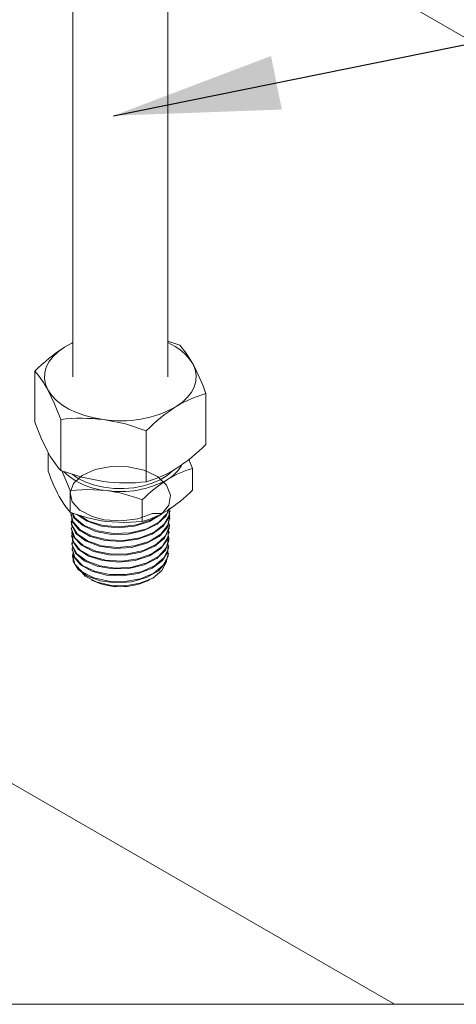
# Model space of a CAD drawing. Header units: millimetres. Extents: x 525 to 29324, y 175 to 20618.
# Tile 13 of 220: x 5198 to 5520, y 1604 to 2330. Entities that reach past the tile are written whole.
import ezdxf

# ---------------------------------------------------------------- set-up
doc = ezdxf.new("R2010")
doc.units = ezdxf.units.MM
doc.linetypes.add('SLD-Continua', pattern=[0])
doc.layers.add('COTAS', color=1, linetype='SLD-Continua')
doc.styles.get("Standard").update_dxf_attribs({"font": 'ARIALN.TTF'})
doc.dimstyles.new('SLDDIMSTYLE0', dxfattribs={"dimtxt": 0.18, "dimasz": 122.5, "dimexe": 0, "dimexo": 0.0625, "dimgap": 0, "dimtad": 0, "dimtih": 1, "dimtoh": 1, "dimdec": 0, "dimrnd": 1e-09, "dimzin": 0, "dimdsep": 46, "dimtxsty": 'Standard', "dimsah": 1, "dimcen": 0.09, "dimadec": 0, "dimazin": 0, "dimtfac": 122.5, "dimtdec": 0, "dimtofl": 0, "dimtmove": 0, "dimatfit": 3, "dimfxl": 1, "dimfrac": 2, "dimtolj": 1, "dimtzin": 0, "dimarcsym": 0})

msp = doc.modelspace()

# ---------------------------------------------------------------- linework, layer by layer
at = {"color": 7, "linetype": 'SLD-Continua', "lineweight": 18, "ltscale": 35}
for p, q in [((5307.15, 2066.64), (5307.15, 2461.14)), ((5237.15, 2420.74), (5237.15, 2066.64)), ((5361.25, 2412.05), (6450.19, 1783.57)), ((5361.25, 2412.05), (6450.19, 1783.57)), ((5361.25, 2412.05), (6450.19, 1783.57)), ((5361.25, 2412.05), (6450.19, 1783.57)), ((5361.25, 2412.05), (6450.19, 1783.57)), ((5361.25, 2412.05), (6450.19, 1783.57)), ((5231.05, 2088.59), (5237.15, 2091.9)), ((5307.15, 2092.85), (5316.07, 2089.95)), ((4658.57, 2074.85), (5474.26, 1604.08)), ((4658.57, 2074.85), (5474.26, 1604.08)), ((4658.57, 2074.85), (5474.26, 1604.08)), ((4658.57, 2074.85), (5474.26, 1604.08)), ((4658.57, 2074.85), (5474.26, 1604.08)), ((4658.57, 2074.85), (5474.26, 1604.08)), ((5209.09, 2033.25), (5209.09, 2070.81)), ((5335.22, 2016.74), (5335.22, 2054.3)), ((5228.24, 1997.6), (5228.24, 2035.16)), ((5291.3, 1989.35), (5291.3, 2026.91)), ((5218.95, 2010.83), (5218.95, 1997.02)), ((5325.36, 1999.06), (5322.71, 2005.69)), ((5325.36, 1999.06), (5325.36, 1983.09)), ((5235.1, 1982.92), (5235.1, 1966.94)), ((5288.31, 1975.95), (5288.31, 1959.98)), ((5308.76, 1967.16), (5308.79, 1967.89)), ((5235.62, 1965.34), (5235.65, 1964.61)), ((5235.82, 1960.15), (5235.84, 1959.42)), ((5308.56, 1961.99), (5308.59, 1962.71)), ((5236.01, 1954.98), (5236.04, 1954.25)), ((5308.36, 1956.8), (5308.39, 1957.53)), ((5236.21, 1949.78), (5236.24, 1949.06)), ((5307.97, 1946.44), (5308, 1947.16)), ((5308.17, 1951.61), (5308.19, 1952.34)), ((5236.41, 1944.6), (5236.44, 1943.88)), ((5236.61, 1939.43), (5236.63, 1938.69)), ((5307.77, 1941.24), (5307.8, 1941.98)), ((5236.8, 1934.24), (5236.83, 1933.51)), ((5307.57, 1936.07), (5307.6, 1936.79)), ((5250.75, 1917.06), (5252.23, 1916.32)), ((5292.08, 1916.32), (5294.26, 1917.42))]:
    msp.add_line(p, q, dxfattribs=at)
at = {"color": 7, "linetype": 'SLD-Continua', "lineweight": 18, "ltscale": 35, "flags": 128}
for points in [[(7688.99, 9809.53), (7688.99, 9839.16), (7637.64, 9839.16), (7637.64, 9839.16), (6350.74, 9839.16), (6203.17, 9839.16), (6152.75, 9839.16), (6005.18, 9839.16), (5610.05, 9839.16), (5342.69, 9839.16), (4761.1, 9839.16), (4667, 9839.16), (4461.59, 9839.16), (4314.01, 9839.16), (4252.87, 9839.16), (4228.12, 9839.16), (3485.27, 9839.16), (3034.38, 9839.16), (3034.32, 9839.16), (3034.32, 9553.37), (3034.32, 9430.93), (3034.32, 9350.11), (3034.32, 9270.96), (3034.32, 9190.14), (3034.32, 9183.9), (3034.32, 9062.67), (3034.32, 8989.65), (3034.32, 8868.41), (3034.32, 8805.43), (3034.32, 8732.4), (3034.32, 8611.17), (3034.32, 8223.26), (3034.32, 7481.15), (3034.32, 7223.9), (3034.32, 6765.55), (3034.32, 6754.94), (3034.32, 6716.59), (3034.32, 6529.3), (3034.32, 6452.61), (3034.32, 6042.97), (3034.32, 6034.69), (3034.32, 6023.44), (3034.32, 5909.11), (3034.32, 5880.54), (3034.32, 5594.72), (3034.32, 5508.96), (3034.32, 4158.83), (3034.32, 4146.29), (3034.32, 4102.46), (3034.32, 3892.83), (3034.32, 3805.18), (3034.32, 3325.1), (3034.32, 3315.63), (3034.32, 3302.45), (3034.32, 3205.69), (3034.32, 3203.3), (3034.32, 3200.8), (3034.32, 3143.67), (3034.32, 3056.95), (3034.32, 3051.04), (3034.32, 3009.23), (3034.32, 2977.87), (3034.32, 2939.21), (3034.32, 2933.71), (3034.32, 2933.7), (3034.32, 2923.55), (3034.32, 2866.42), (3034.32, 2855.44), (3034.32, 2849.53), (3034.32, 2807.72), (3034.32, 2776.37), (3034.32, 2027.98), (3034.32, 2022.07), (3034.32, 1980.26), (3034.32, 1948.9), (3034.32, 1910.24), (3034.32, 1904.74), (3034.32, 1904.73), (3034.32, 1894.58), (3034.32, 1837.45), (3034.32, 1826.47), (3034.32, 1820.57), (3034.32, 1778.75), (3034.32, 1747.4), (3034.32, 1604.08), (3115.29, 1604.08), (3437.03, 1604.08), (3511.31, 1604.08), (3511.31, 1604.08), (3545.98, 1604.08), (3546, 1604.08), (3585.6, 1604.08), (3605.41, 1604.08), (3617.72, 1604.08), (3617.96, 1604.08), (4205.48, 1604.08), (4242.61, 1604.08), (4292.1, 1604.08), (4408.42, 1604.08), (4618.79, 1604.08), (4630.21, 1604.08), (4638.41, 1604.08), (5028.55, 1604.08), (5474.26, 1604.08), (6450.19, 1604.08), (6672.93, 1604.08), (6682.68, 1604.08), (6689.85, 1604.08), (7044.84, 1604.08), (7111.27, 1604.08), (7273.44, 1604.08), (7306.65, 1604.08), (7316.4, 1604.08), (7688.99, 1604.08), (7688.99, 2822.53), (7688.99, 2908.3), (7688.99, 3194.12), (7688.99, 3222.69), (7688.99, 3337.02), (7688.99, 3348.27), (7688.99, 3356.55), (7688.99, 3766.19), (7688.99, 3842.88), (7688.99, 4030.17), (7688.99, 4068.52), (7688.99, 4079.77), (7688.99, 4537.48), (7688.99, 4794.72), (7688.99, 5537.47), (7688.99, 5996.37), (7688.99, 6077.2), (7688.99, 6156.35), (7688.99, 6181.99), (7688.99, 6303.22), (7688.99, 6376.25), (7688.99, 6497.48), (7688.99, 6503.71), (7688.99, 6584.53), (7688.99, 6663.69), (7688.99, 6744.51), (7688.99, 6866.95), (7688.99, 7152.78), (7688.99, 7413), (7688.99, 7841.74), (7688.99, 7856.02), (7688.99, 7996.6), (7688.99, 8029.99), (7688.99, 8039.71), (7688.99, 8095.04), (7688.99, 8149.34), (7688.99, 8485.01), (7688.99, 8639.31), (7688.99, 8898.2), (7688.99, 8928.79), (7688.99, 9063.76), (7688.99, 9809.53), (7688.99, 9809.53)], [(5237.15, 2091.87), (5236.37, 2091.5), (5231.05, 2088.59)], [(5231.05, 2088.59), (5226.44, 2085.31), (5222.61, 2081.7), (5219.62, 2077.84), (5217.54, 2073.79), (5216.39, 2069.61), (5216.2, 2065.39), (5216.96, 2061.18), (5218.66, 2057.07)], [(5316.07, 2089.95), (5320.76, 2084.18), (5325.64, 2076.21)], [(5313.26, 2044.69), (5317.87, 2047.97), (5321.7, 2051.58), (5324.68, 2055.44), (5326.77, 2059.49), (5327.92, 2063.67), (5328.11, 2067.89), (5327.35, 2072.1), (5325.64, 2076.21)], [(5218.66, 2057.07), (5221.29, 2053.12), (5224.78, 2049.41), (5229.08, 2045.99), (5234.12, 2042.92), (5239.81, 2040.26), (5246.06, 2038.04), (5252.75, 2036.32), (5259.77, 2035.12)], [(5228.24, 2035.16), (5223.55, 2046.86), (5218.66, 2057.07)], [(5209.09, 2033.25), (5213.78, 2021.55), (5218.66, 2011.34)], [(5291.3, 2026.91), (5275.85, 2031.89), (5259.77, 2035.12)], [(5228.24, 1997.6), (5243.68, 1992.61), (5259.77, 1989.39)], [(5228.98, 1997.36), (5231.35, 1992.29), (5235.1, 1982.92)], [(5302.89, 1965.82), (5295.8, 1965.93), (5284.96, 1962.07), (5272.68, 1960.49), (5260.34, 1961.32), (5251.34, 1963.67), (5242.34, 1968.38), (5236.7, 1974.52), (5235.07, 1981.38), (5237.63, 1988.14), (5244.08, 1994.02), (5253.69, 1998.31), (5265.39, 2000.51), (5277.84, 2000.33), (5289.64, 1997.77), (5299.46, 1993.08), (5306.2, 1986.76), (5309.09, 1979.5), (5307.8, 1972.08), (5302.5, 1965.32), (5293.77, 1959.93), (5282.61, 1956.5), (5270.28, 1955.39), (5258.16, 1956.67), (5247.63, 1960.19), (5239.88, 1965.5), (5239.87, 1965.51)], [(5236.53, 1994.81), (5241.1, 1991.69), (5246.76, 1988.91), (5253.15, 1986.73), (5260.08, 1985.21), (5267.36, 1984.38), (5274.78, 1984.27), (5282.12, 1984.89), (5289.18, 1986.21), (5295.74, 1988.21), (5301.63, 1990.82), (5306.67, 1993.96), (5310.29, 1997.1)], [(5235.1, 1982.92), (5248.13, 1983.71), (5261.7, 1982.88)], [(5235.1, 1966.94), (5231.14, 1971.81), (5227.02, 1978.54)], [(5235.68, 1966.76), (5235.65, 1966.68), (5237.16, 1959.93), (5242.63, 1953.86), (5251.43, 1949.2), (5262.57, 1946.49), (5274.8, 1946.08), (5286.74, 1948.05), (5297.04, 1952.2), (5304.54, 1958.11), (5308.39, 1965.13), (5308.24, 1969.79)], [(5308.24, 1967.18), (5308.06, 1963.38), (5303.67, 1956.47), (5295.72, 1950.78), (5285.11, 1946.92), (5273.05, 1945.28), (5260.89, 1946.03), (5250.02, 1949.04), (5241.64, 1953.95), (5236.72, 1960.16), (5236.11, 1964.64)], [(5307.85, 1968.8), (5306.02, 1964.19), (5299.32, 1957.92), (5289.57, 1953.26), (5277.86, 1950.71), (5265.5, 1950.53), (5253.91, 1952.71), (5244.38, 1956.96), (5237.99, 1962.77), (5236.6, 1966.45)], [(5236.89, 1966.36), (5238.61, 1962.66), (5245.46, 1957.01), (5255.33, 1953.01), (5267.11, 1951.13), (5279.46, 1951.62), (5290.99, 1954.47), (5300.4, 1959.37), (5306.64, 1965.81), (5307.53, 1968.58)], [(5308.38, 1962.01), (5306.63, 1955.45), (5300.8, 1948.96), (5291.74, 1943.95), (5280.48, 1940.93), (5268.28, 1940.22), (5256.53, 1941.86), (5246.54, 1945.65), (5239.46, 1951.11), (5236.07, 1957.59), (5236.25, 1959.42)], [(5236.34, 1962.97), (5236.3, 1957.27), (5240.31, 1950.89), (5247.9, 1945.65), (5258.24, 1942.18), (5270.16, 1940.88), (5282.3, 1941.96), (5293.31, 1945.31), (5301.94, 1950.59), (5307.21, 1957.24), (5308.53, 1964.54), (5308.16, 1965.49)], [(5241.77, 1964.77), (5248.76, 1960.37), (5259.55, 1957.11), (5271.77, 1956.1), (5284.04, 1957.51), (5294.98, 1961.19), (5299.48, 1964.2)], [(5288.31, 1959.98), (5275.27, 1959.18), (5261.7, 1960.01)], [(5236.52, 1956.72), (5236.03, 1954.64), (5238.52, 1948.06), (5244.81, 1942.34), (5254.18, 1938.16), (5265.59, 1936.02), (5277.75, 1936.2), (5289.28, 1938.71), (5298.88, 1943.29), (5305.48, 1949.47), (5308.32, 1956.58), (5307.78, 1959.75)], [(5307.94, 1956.8), (5308.11, 1954.67), (5304.62, 1947.66), (5297.47, 1941.7), (5287.47, 1937.43), (5275.75, 1935.3), (5263.63, 1935.51), (5252.47, 1938.01), (5243.55, 1942.49), (5237.86, 1948.4), (5236.25, 1954.27)], [(5236.68, 1952.7), (5236.35, 1952), (5237.3, 1945.33), (5242.19, 1939.23), (5250.46, 1934.43), (5261.18, 1931.49), (5273.15, 1930.78), (5285.01, 1932.42), (5295.43, 1936.24), (5303.23, 1941.86), (5307.53, 1948.67), (5307.75, 1953.95)], [(5307.84, 1946.43), (5307.94, 1945.93), (5305.37, 1938.86), (5299.05, 1932.68), (5289.69, 1928.03), (5278.37, 1925.42), (5266.35, 1925.11), (5254.99, 1927.1), (5245.57, 1931.13), (5239.17, 1936.71), (5236.49, 1943.19), (5236.62, 1943.87)], [(5236.83, 1944.6), (5236.66, 1942.65), (5240.09, 1936.28), (5247.13, 1930.95), (5257, 1927.27), (5268.59, 1925.7), (5280.59, 1926.46), (5291.64, 1929.47), (5300.5, 1934.45), (5306.17, 1940.85), (5308, 1948), (5307.46, 1949.75)], [(5307.72, 1951.65), (5307.03, 1946.71), (5302.08, 1940.06), (5293.75, 1934.72), (5282.99, 1931.25), (5271.01, 1930.03), (5259.17, 1931.14), (5248.8, 1934.44), (5241.08, 1939.52), (5236.86, 1945.77), (5236.75, 1949.07)], [(5237.13, 1941.63), (5236.6, 1939.98), (5238.52, 1933.46), (5244.24, 1927.68), (5253.11, 1923.34), (5264.14, 1920.95), (5276.07, 1920.82), (5287.57, 1923), (5297.34, 1927.26), (5304.27, 1933.17), (5307.59, 1940.09), (5307.22, 1943.95)], [(5307.27, 1941.26), (5307.22, 1937.96), (5303.15, 1931.18), (5295.58, 1925.56), (5285.38, 1921.68), (5273.69, 1919.95), (5261.83, 1920.54), (5251.15, 1923.35), (5242.84, 1928.03), (5237.84, 1934.01), (5237.04, 1938.73)], [(5237.38, 1936.75), (5236.81, 1935.14), (5238.52, 1928.63), (5244.02, 1922.84), (5252.7, 1918.43), (5263.58, 1915.95), (5275.43, 1915.7), (5286.93, 1917.75), (5296.76, 1921.89), (5303.82, 1927.7), (5307.31, 1934.54), (5307.17, 1936.79)], [(5307.35, 1936.09), (5305.83, 1929.94), (5300.28, 1923.59), (5291.56, 1918.64), (5280.66, 1915.62), (5268.8, 1914.84), (5257.33, 1916.36), (5248.05, 1919.7), (5241.18, 1924.53), (5237.3, 1930.73), (5237.32, 1933.52)], [(5306.11, 1931.1), (5306.17, 1930.38), (5302.8, 1923.84), (5295.99, 1918.35), (5286.56, 1914.49), (5275.63, 1912.68), (5264.45, 1913.05), (5254.31, 1915.53), (5246.33, 1919.77), (5243.54, 1922.87)]]:
    msp.add_lwpolyline(points, dxfattribs=at)
at = {"color": 7, "linetype": 'SLD-Continua', "lineweight": 18, "ltscale": 1225}
for centre, radius, start, end in [((5291.74, 2054.93), 40.02, 32.11482, 67.35441), ((5301.57, 1979.06), 130.27, 122.77276, 135.22444), ((5175.17, 1997.42), 169.85, 19.56685, 27.63831), ((5159.43, 2026), 66.89, 27.67569, 42.05737), ((5356.87, 1974.94), 82.26, 105.26181, 122.0167), ((5272.49, 2118.31), 84.16, 261.30835, 298.9775), ((5383.69, 1935.26), 130.14, 122.76712, 135.2314), ((5243.83, 1909.41), 126.71, 82.77555, 97.06978), ((5277.9, 2042.41), 66.89, 207.67656, 222.05813), ((5237.38, 2115.11), 138.74, 303.15413, 314.84308), ((5354.05, 2045.05), 143.39, 199.5685, 207.63597), ((5266.28, 2035.66), 52.98, 227.62249, 265.04441), ((5269.8, 2068.36), 81.89, 285.22419, 302.05615), ((5292.64, 2015.62), 28.45, 299.92214, 329.72205), ((5343.59, 1932.21), 69.29, 105.24821, 122.03085), ((5275.7, 2115.1), 126.71, 262.77555, 277.06978), ((5272.43, 2053.07), 71.01, 261.30834, 298.97704), ((5366.71, 1898.07), 110.51, 122.80686, 135.19087), ((5245.88, 1867.56), 116.4, 68.62067, 82.18484), ((5243.33, 2065.46), 116.25, 303.11349, 314.88453), ((5270.17, 2026.64), 69.09, 285.22384, 302.05617), ((5277.56, 2075.42), 116.49, 248.62484, 262.17855), ((5272.15, 1959.11), 47.21, 245.03066, 294.96934)]:
    msp.add_arc(centre, radius, start, end, dxfattribs=at)

# ---------------------------------------------------------------- leaders
at = {"layer": 'COTAS', "ltscale": 35}
msp.add_leader([(5267.18, 2259.18), (8077.02, 2826.67)], dimstyle='SLDDIMSTYLE0', dxfattribs=at)

doc.saveas('drawing.dxf')
